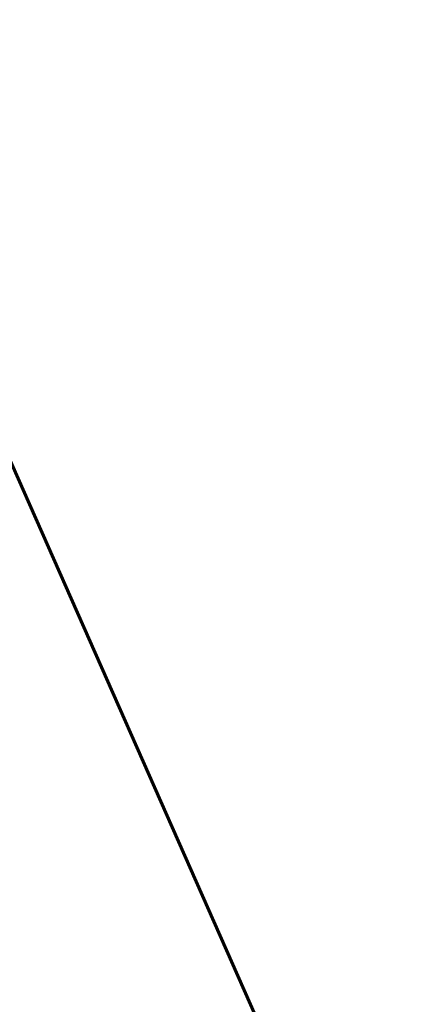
# Model space of a CAD drawing. Header units: millimetres. Extents: x -112 to 98, y -171 to 88.
# Tile 88 of 129: x 21.3748 to 21.4016, y 6.4614 to 6.529. Entities that reach past the tile are written whole.
import ezdxf

# ---------------------------------------------------------------- set-up
doc = ezdxf.new("R2010")
doc.units = ezdxf.units.MM
doc.linetypes.add('K5LT32768', pattern=[0])

msp = doc.modelspace()

# ---------------------------------------------------------------- linework, layer by layer
at = {"color": 150, "linetype": 'K5LT32768', "lineweight": 60, "true_color": 0x0080ff}
msp.add_line((21.196679, 6.900352), (21.446634, 6.334579), dxfattribs=at)
msp.add_line((21.196679, 6.900352), (21.446634, 6.334579), dxfattribs=at)
msp.add_line((21.196679, 6.900352), (21.446634, 6.334579), dxfattribs=at)
msp.add_line((21.196679, 6.900352), (21.446634, 6.334579), dxfattribs=at)
msp.add_open_spline([(21.321634, 6.689583), (21.326658, 6.687215), (21.337579, 6.681439), (21.354208, 6.670421), (21.371598, 6.655923), (21.388061, 6.638765), (21.403123, 6.61912), (21.416513, 6.597102), (21.427697, 6.573281), (21.435961, 6.549489), (21.441076, 6.528468), (21.444158, 6.509536), (21.445973, 6.491483), (21.446521, 6.478938), (21.446634, 6.472522)], degree=3, knots=[0, 0, 0, 0, 0.073001, 0.16109, 0.255574, 0.356893, 0.45178, 0.550358, 0.655012, 0.745978, 0.821849, 0.880522, 0.939911, 1, 1, 1, 1], dxfattribs=at)
msp.add_open_spline([(21.321634, 6.689583), (21.326658, 6.687215), (21.337579, 6.681439), (21.354208, 6.670421), (21.371598, 6.655923), (21.388061, 6.638765), (21.403123, 6.61912), (21.416513, 6.597102), (21.427697, 6.573281), (21.435961, 6.549489), (21.441076, 6.528468), (21.444158, 6.509536), (21.445973, 6.491483), (21.446521, 6.478938), (21.446634, 6.472522)], degree=3, knots=[0, 0, 0, 0, 0.073001, 0.16109, 0.255574, 0.356893, 0.45178, 0.550358, 0.655012, 0.745978, 0.821849, 0.880522, 0.939911, 1, 1, 1, 1], dxfattribs=at)

doc.saveas('drawing.dxf')
